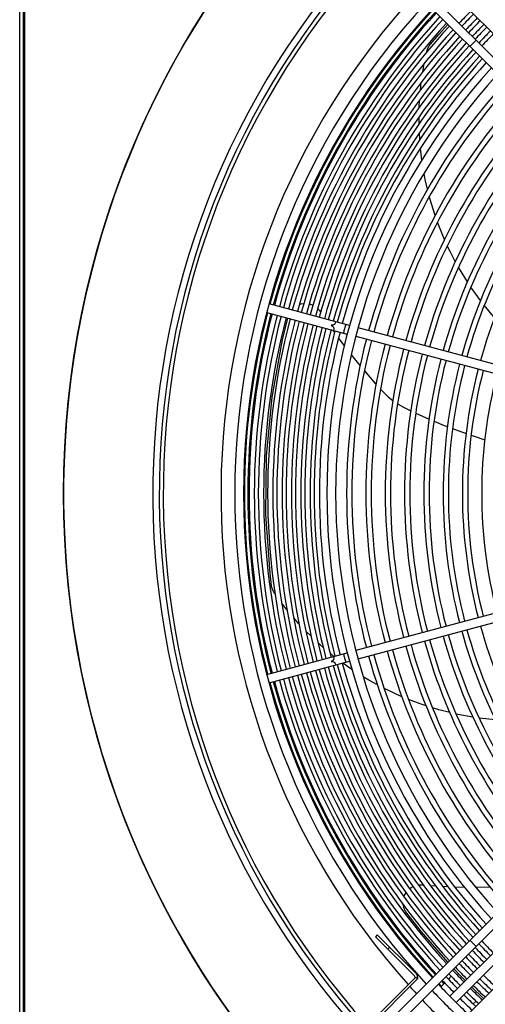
# Model space of a CAD drawing. Header units: centimetres. Extents: x -92429 to 178773, y 2337 to 428125.
# Tile 48 of 138: x 162318 to 162343, y 9139 to 9191. Entities that reach past the tile are written whole.
import ezdxf

# ---------------------------------------------------------------- set-up
doc = ezdxf.new("R2010")
doc.units = ezdxf.units.CM
doc.header["$LTSCALE"] = 50
doc.layers.add('WL_urządzenia', color=1, linetype='Continuous')

msp = doc.modelspace()

# ---------------------------------------------------------------- linework, layer by layer
at = {"layer": 'WL_urządzenia', "color": 1, "linetype": 'Continuous'}
for p, q in [((162318.156, 9117.678, 2170), (162318.156, 9215.013, 2170)), ((162318.434, 9117.678, 2170), (162318.434, 9215.013, 2170)), ((162318.341, 9214.921, 2170), (162318.341, 9117.771, 2170)), ((162338.286, 9194.237, 2170), (162362.252, 9170.271, 2170)), ((162361.987, 9169.881, 2170), (162337.959, 9193.909, 2170)), ((162340.876, 9192.893, 2170), (162343.99, 9189.779, 2170)), ((162340.286, 9190.563, 2170), (162340.768, 9191.099, 2170)), ((162339.784, 9189.972, 2170), (162339.846, 9190.054, 2170)), ((162339.846, 9190.054, 2170), (162340.286, 9190.563, 2170)), ((162341.934, 9189.934, 2170), (162342.262, 9190.262, 2170)), ((162339.642, 9189.632, 2170), (162339.649, 9189.663, 2170)), ((162339.649, 9189.663, 2170), (162339.696, 9189.811, 2170)), ((162339.696, 9189.811, 2170), (162339.784, 9189.972, 2170)), ((162339.442, 9188.603, 2170), (162339.518, 9189.041, 2170)), ((162339.318, 9187.635, 2170), (162339.363, 9188.048, 2170)), ((162339.256, 9186.72, 2170), (162339.276, 9187.11, 2170)), ((162339.244, 9186.068, 2170), (162339.245, 9186.222, 2170)), ((162339.246, 9185.85, 2170), (162339.244, 9186.068, 2170)), ((162339.282, 9185.022, 2170), (162339.262, 9185.376, 2170)), ((162339.395, 9183.942, 2170), (162339.32, 9184.569, 2170)), ((162339.574, 9182.908, 2170), (162339.509, 9183.239, 2170)), ((162339.688, 9182.398, 2170), (162339.574, 9182.908, 2170)), ((162339.813, 9181.917, 2170), (162339.788, 9182.01, 2170)), ((162340.091, 9181.018, 2170), (162339.813, 9181.917, 2170)), ((162340.458, 9180.048, 2170), (162340.218, 9180.661, 2170)), ((162340.586, 9179.749, 2170), (162340.458, 9180.048, 2170)), ((162340.885, 9179.112, 2170), (162340.736, 9179.421, 2170)), ((162341.16, 9178.584, 2170), (162340.885, 9179.112, 2170)), ((162341.378, 9178.196, 2170), (162341.328, 9178.282, 2170)), ((162341.798, 9177.513, 2170), (162341.378, 9178.196, 2170)), ((162342.493, 9176.53, 2170), (162341.982, 9177.236, 2170)), ((162335.576, 9175.207, 2170), (162331.323, 9176.347, 2170)), ((162332.518, 9176.026, 2170), (162332.554, 9176.069, 2170)), ((162332.554, 9176.069, 2170), (162332.574, 9176.09, 2170)), ((162332.927, 9176.318, 2170), (162333.015, 9176.345, 2170)), ((162333.015, 9176.345, 2170), (162333.163, 9176.369, 2170)), ((162333.447, 9176.349, 2170), (162333.551, 9176.319, 2170)), ((162333.551, 9176.319, 2170), (162333.648, 9176.278, 2170)), ((162333.888, 9176.109, 2170), (162333.982, 9176.002, 2170)), ((162343.184, 9175.689, 2170), (162342.691, 9176.277, 2170)), ((162331.203, 9175.899, 2170), (162335.456, 9174.759, 2170)), ((162332.042, 9174.449, 2170), (162332.322, 9175.599, 2170)), ((162333.982, 9176.002, 2170), (162334.017, 9175.952, 2170)), ((162334.017, 9175.952, 2170), (162334.05, 9175.902, 2170)), ((162334.253, 9175.595, 2170), (162334.256, 9175.591, 2170)), ((162334.256, 9175.591, 2170), (162334.281, 9175.554, 2170)), ((162350.53, 9171.2, 2170), (162336.024, 9175.087, 2170)), ((162334.687, 9174.965, 2170), (162334.779, 9174.836, 2170)), ((162334.991, 9174.543, 2170), (162335.299, 9174.129, 2170)), ((162335.904, 9174.639, 2170), (162350.41, 9170.752, 2170)), ((162331.488, 9171.425, 2170), (162332.042, 9174.449, 2170)), ((162335.664, 9173.657, 2170), (162336.131, 9173.079, 2170)), ((162336.358, 9172.808, 2170), (162336.932, 9172.149, 2170)), ((162336.932, 9172.149, 2170), (162336.974, 9172.101, 2170)), ((162331.188, 9168.333, 2170), (162331.488, 9171.425, 2170)), ((162337.209, 9171.843, 2170), (162337.221, 9171.829, 2170)), ((162337.221, 9171.829, 2170), (162337.378, 9171.668, 2170)), ((162337.378, 9171.668, 2170), (162337.621, 9171.444, 2170)), ((162337.621, 9171.444, 2170), (162337.86, 9171.254, 2170)), ((162338.113, 9171.078, 2170), (162338.145, 9171.057, 2170)), ((162338.145, 9171.057, 2170), (162338.416, 9170.897, 2170)), ((162338.416, 9170.897, 2170), (162338.628, 9170.789, 2170)), ((162338.628, 9170.789, 2170), (162338.805, 9170.705, 2170)), ((162339.068, 9170.582, 2170), (162339.771, 9170.269, 2170)), ((162340.036, 9170.157, 2170), (162340.579, 9169.936, 2170)), ((162340.579, 9169.936, 2170), (162340.746, 9169.87, 2170)), ((162341.013, 9169.767, 2170), (162341.727, 9169.507, 2170)), ((162341.996, 9169.414, 2170), (162342.148, 9169.362, 2170)), ((162342.148, 9169.362, 2170), (162342.714, 9169.179, 2170)), ((162331.151, 9165.223, 2170), (162331.188, 9168.333, 2170)), ((162331.376, 9162.14, 2170), (162331.151, 9165.223, 2170)), ((162337.959, 9138.783, 2170), (162361.987, 9162.811, 2170)), ((162331.46, 9161.473, 2170), (162331.376, 9162.14, 2170)), ((162362.252, 9162.421, 2170), (162338.286, 9138.455, 2170)), ((162331.479, 9161.372, 2170), (162331.46, 9161.473, 2170)), ((162350.41, 9161.94, 2170), (162335.904, 9158.053, 2170)), ((162336.024, 9157.605, 2170), (162350.53, 9161.492, 2170)), ((162331.541, 9161.199, 2170), (162331.479, 9161.372, 2170)), ((162331.619, 9161.064, 2170), (162331.541, 9161.199, 2170)), ((162331.637, 9161.039, 2170), (162331.619, 9161.064, 2170)), ((162332.268, 9160.202, 2170), (162331.994, 9160.551, 2170)), ((162339.859, 9136.882, 2170), (162363.825, 9160.848, 2170)), ((162332.904, 9159.462, 2170), (162332.628, 9159.772, 2170)), ((162333.543, 9158.803, 2170), (162333.266, 9159.079, 2170)), ((162334.019, 9158.359, 2170), (162333.906, 9158.461, 2170)), ((162334.183, 9158.214, 2170), (162334.019, 9158.359, 2170)), ((162331.203, 9156.793, 2170), (162335.456, 9157.933, 2170)), ((162334.75, 9157.743, 2170), (162334.546, 9157.908, 2170)), ((162331.323, 9156.345, 2170), (162335.576, 9157.485, 2170)), ((162335.7, 9157.048, 2170), (162335.216, 9157.388, 2170)), ((162336.588, 9156.489, 2170), (162336.299, 9156.662, 2170)), ((162337.044, 9156.233, 2170), (162336.588, 9156.489, 2170)), ((162337.485, 9156.004, 2170), (162337.399, 9156.047, 2170)), ((162338.339, 9155.608, 2170), (162337.485, 9156.004, 2170)), ((162339.306, 9155.232, 2170), (162338.689, 9155.464, 2170)), ((162339.613, 9155.128, 2170), (162339.306, 9155.232, 2170)), ((162340.287, 9154.923, 2170), (162339.957, 9155.019, 2170)), ((162340.863, 9154.774, 2170), (162340.287, 9154.923, 2170)), ((162341.297, 9154.676, 2170), (162341.2, 9154.697, 2170)), ((162342.086, 9154.532, 2170), (162341.297, 9154.676, 2170)), ((162343.281, 9154.39, 2170), (162342.415, 9154.484, 2170)), ((162338.748, 9145.473, 2170), (162338.836, 9145.536, 2170)), ((162338.836, 9145.536, 2170), (162338.928, 9145.588, 2170)), ((162339.209, 9145.673, 2170), (162339.352, 9145.681, 2170)), ((162339.352, 9145.681, 2170), (162339.413, 9145.678, 2170)), ((162339.413, 9145.678, 2170), (162339.472, 9145.673, 2170)), ((162339.839, 9145.644, 2170), (162339.844, 9145.644, 2170)), ((162339.844, 9145.644, 2170), (162340.118, 9145.625, 2170)), ((162340.483, 9145.604, 2170), (162340.76, 9145.591, 2170)), ((162341.123, 9145.578, 2170), (162341.638, 9145.566, 2170)), ((162342.235, 9145.563, 2170), (162342.977, 9145.575, 2170)), ((162338.453, 9145.044, 2170), (162338.486, 9145.13, 2170)), ((162338.486, 9145.13, 2170), (162338.558, 9145.262, 2170)), ((162338.42, 9144.597, 2170), (162338.415, 9144.625, 2170)), ((162338.468, 9144.423, 2170), (162338.42, 9144.597, 2170)), ((162338.551, 9144.257, 2170), (162338.468, 9144.423, 2170)), ((162338.595, 9144.193, 2170), (162338.551, 9144.257, 2170)), ((162339.381, 9143.196, 2170), (162338.595, 9144.193, 2170)), ((162337.041, 9143.043, 2170), (162336.943, 9142.945, 2170)), ((162339.007, 9140.88, 2170), (162336.943, 9142.945, 2170)), ((162339.106, 9140.979, 2170), (162337.041, 9143.043, 2170)), ((162340.768, 9141.592, 2170), (162339.381, 9143.196, 2170)), ((162343.99, 9142.913, 2170), (162340.876, 9139.799, 2170)), ((162342.262, 9142.43, 2170), (162341.934, 9142.758, 2170)), ((162337.696, 9142.388, 2170), (162337.598, 9142.29, 2170)), ((162341.204, 9139.471, 2170), (162344.317, 9142.585, 2170)), ((162341.423, 9140.898, 2170), (162341.084, 9141.253, 2170)), ((162336.058, 9137.799, 2170), (162339.073, 9140.815, 2170)), ((162339.171, 9140.716, 2170), (162336.156, 9137.701, 2170)), ((162339.073, 9140.815, 2170), (162339.157, 9140.73, 2170)), ((162339.157, 9140.73, 2170), (162339.171, 9140.716, 2170)), ((162340.795, 9140.702, 2170), (162340.946, 9140.852, 2170)), ((162341.695, 9140.619, 2170), (162341.423, 9140.898, 2170)), ((162340.392, 9140.298, 2170), (162340.599, 9140.505, 2170)), ((162342.657, 9139.68, 2170), (162342.023, 9140.291, 2170)), ((162342.257, 9139.541, 2170), (162342.106, 9139.391, 2170))]:
    msp.add_line(p, q, dxfattribs=at)
for points in [[(162334.854, 9175.401, -0.407676), (162334.613, 9175.225, -0.407676), (162334.734, 9174.953)], [(162335.372, 9175.262, -0.037253), (162335.303, 9175.04, -0.037253), (162335.252, 9174.814)], [(162335.252, 9157.878, -0.037253), (162335.303, 9157.652, -0.037253), (162335.372, 9157.43)], [(162334.734, 9157.739, -0.407676), (162334.613, 9157.467, -0.407676), (162334.854, 9157.291)]]:
    msp.add_lwpolyline(points, format="xyb", dxfattribs=at)
msp.add_circle((162367.75, 9166.346, 2170), 47.277, dxfattribs=at)
for centre, radius, start, end in [((162367.75, 9166.346, 2170), 47.277, 229.4416, 220.5584), ((162367.75, 9166.346, 2170), 42.566, 227.9961, 222.0039), ((162367.75, 9166.346, 2170), 42.222, 228.0205, 221.9795), ((162367.75, 9166.346, 2170), 42.012, 228.0356, 221.9644), ((162367.75, 9166.346, 2170), 38.964, 137.3179, 221.7267), ((162367.75, 9166.346, 2170), 38.239, 137.3619, 222.6381), ((162367.75, 9166.346, 2170), 37.775, 137.3909, 222.6091), ((162367.75, 9166.346, 2170), 37.729, 137.3939, 164.6481), ((162367.75, 9166.346, 2170), 37.544, 137.4057, 164.6463), ((162367.75, 9166.346, 2170), 37.483, 137.4096, 164.6457), ((162367.75, 9166.346, 2170), 36.223, 135.3666, 136.7598), ((162367.75, 9166.346, 2170), 36.011, 135.3687, 136.7702), ((162367.75, 9166.346, 2170), 37.205, 137.4276, 164.6431), ((162367.75, 9166.346, 2170), 36.992, 137.4416, 164.641), ((162367.75, 9166.346, 2170), 36.714, 137.4601, 164.6383), ((162367.75, 9166.346, 2170), 35.732, 135.3716, 136.784), ((162367.75, 9166.346, 2170), 35.52, 135.3738, 136.7947), ((162367.75, 9166.346, 2170), 35.242, 135.3768, 136.8088), ((162367.75, 9166.346, 2170), 36.501, 137.4744, 164.6362), ((162367.75, 9166.346, 2170), 36.223, 137.4935, 164.6334), ((162367.75, 9166.346, 2170), 36.011, 137.5082, 164.6313), ((162367.75, 9166.346, 2170), 35.029, 135.3791, 136.8198), ((162367.75, 9166.346, 2170), 34.751, 135.3821, 136.8344), ((162367.75, 9166.346, 2170), 34.538, 135.3845, 136.8457), ((162367.75, 9166.346, 2170), 35.732, 137.5277, 164.6284), ((162367.75, 9166.346, 2170), 35.52, 137.5429, 164.6262), ((162367.75, 9166.346, 2170), 35.242, 137.5629, 164.6232), ((162367.75, 9166.346, 2170), 35.029, 137.5785, 164.6209), ((162367.75, 9166.346, 2170), 34.751, 137.5992, 164.6179), ((162367.75, 9166.346, 2170), 34.538, 137.6152, 164.6155), ((162367.75, 9166.346, 2170), 34.26, 137.6364, 164.6124), ((162367.75, 9166.346, 2170), 34.048, 137.6529, 164.61), ((162367.75, 9166.346, 2170), 33.769, 137.6748, 164.6068), ((162367.75, 9166.346, 2170), 33.372, 137.7066, 222.2934), ((162367.75, 9166.346, 2170), 32.908, 137.7448, 222.2552), ((162367.75, 9166.346, 2170), 32.329, 137.794, 164.5893), ((162367.75, 9166.346, 2170), 32.051, 137.8183, 164.5857), ((162367.75, 9166.346, 2170), 31.31, 137.8851, 164.5759), ((162367.75, 9166.346, 2170), 31.032, 137.9109, 164.5721), ((162367.75, 9166.346, 2170), 30.291, 137.9822, 164.5616), ((162367.75, 9166.346, 2170), 30.013, 138.0099, 164.5576), ((162367.75, 9166.346, 2170), 29.272, 138.0861, 164.5464), ((162367.75, 9166.346, 2170), 28.994, 138.1157, 164.542), ((162367.75, 9166.346, 2170), 28.253, 138.1975, 164.53), ((162367.75, 9166.346, 2170), 27.975, 138.2293, 164.5253), ((162367.75, 9166.346, 2170), 27.234, 138.3173, 164.5124), ((162367.75, 9166.346, 2170), 26.956, 138.3516, 164.5074), ((162367.75, 9166.346, 2170), 26.215, 138.4464, 164.4935), ((162367.75, 9166.346, 2170), 37.729, 165.3519, 194.6481), ((162367.75, 9166.346, 2170), 37.544, 165.3537, 194.6463), ((162367.75, 9166.346, 2170), 37.483, 165.3543, 194.6457), ((162367.75, 9166.346, 2170), 37.205, 165.3569, 194.6431), ((162367.75, 9166.346, 2170), 36.992, 165.359, 194.641), ((162367.75, 9166.346, 2170), 36.714, 165.3617, 194.6383), ((162367.75, 9166.346, 2170), 36.501, 165.3638, 194.6362), ((162367.75, 9166.346, 2170), 36.223, 165.3666, 194.6334), ((162367.75, 9166.346, 2170), 36.011, 165.3687, 194.6313), ((162367.75, 9166.346, 2170), 35.732, 165.3716, 194.6284), ((162367.75, 9166.346, 2170), 35.52, 165.3738, 194.6262), ((162367.75, 9166.346, 2170), 35.242, 165.3768, 194.6232), ((162367.75, 9166.346, 2170), 35.029, 165.3791, 194.6209), ((162367.75, 9166.346, 2170), 34.751, 165.3821, 194.6179), ((162367.75, 9166.346, 2170), 34.538, 165.3845, 194.6155), ((162367.75, 9166.346, 2170), 34.26, 165.3876, 194.6124), ((162367.75, 9166.346, 2170), 34.048, 165.39, 194.61), ((162367.75, 9166.346, 2170), 33.769, 165.3932, 194.6068), ((162367.75, 9166.346, 2170), 32.329, 165.4107, 194.5893), ((162367.75, 9166.346, 2170), 32.051, 165.4143, 194.5857), ((162367.75, 9166.346, 2170), 31.31, 165.4241, 194.5759), ((162367.75, 9166.346, 2170), 31.032, 165.4279, 194.5721), ((162367.75, 9166.346, 2170), 30.291, 165.4384, 194.5616), ((162367.75, 9166.346, 2170), 30.013, 165.4424, 194.5576), ((162367.75, 9166.346, 2170), 29.272, 165.4536, 194.5464), ((162367.75, 9166.346, 2170), 28.994, 165.458, 194.542), ((162367.75, 9166.346, 2170), 28.253, 165.47, 194.53), ((162367.75, 9166.346, 2170), 27.975, 165.4747, 194.5253), ((162367.75, 9166.346, 2170), 27.234, 165.4876, 194.5124), ((162367.75, 9166.346, 2170), 26.956, 165.4926, 194.5074), ((162367.75, 9166.346, 2170), 26.215, 165.5065, 194.4935), ((162367.75, 9166.346, 2170), 25.937, 165.512, 194.488), ((162367.75, 9166.346, 2170), 25.196, 165.527, 194.473), ((162367.75, 9166.346, 2170), 27.975, 195.4747, 221.7707), ((162367.75, 9166.346, 2170), 27.234, 195.4876, 221.6827), ((162367.75, 9166.346, 2170), 26.956, 195.4926, 221.6484), ((162367.75, 9166.346, 2170), 26.215, 195.5065, 221.5536), ((162367.75, 9166.346, 2170), 30.013, 195.4424, 221.9901), ((162367.75, 9166.346, 2170), 29.272, 195.4536, 221.9139), ((162367.75, 9166.346, 2170), 28.994, 195.458, 221.8843), ((162367.75, 9166.346, 2170), 28.253, 195.47, 221.8025), ((162367.75, 9166.346, 2170), 32.051, 195.4143, 222.1817), ((162367.75, 9166.346, 2170), 31.31, 195.4241, 222.1149), ((162367.75, 9166.346, 2170), 31.032, 195.4279, 222.0891), ((162367.75, 9166.346, 2170), 30.291, 195.4384, 222.0178), ((162367.75, 9166.346, 2170), 34.048, 195.39, 222.3471), ((162367.75, 9166.346, 2170), 33.769, 195.3932, 222.3252), ((162367.75, 9166.346, 2170), 32.329, 195.4107, 222.206), ((162367.75, 9166.346, 2170), 36.011, 195.3687, 222.4918), ((162367.75, 9166.346, 2170), 35.732, 195.3716, 222.4723), ((162367.75, 9166.346, 2170), 35.52, 195.3738, 222.4571), ((162367.75, 9166.346, 2170), 35.242, 195.3768, 222.4371), ((162367.75, 9166.346, 2170), 35.029, 195.3791, 222.4215), ((162367.75, 9166.346, 2170), 34.751, 195.3821, 222.4008), ((162367.75, 9166.346, 2170), 34.538, 195.3845, 222.3848), ((162367.75, 9166.346, 2170), 34.26, 195.3876, 222.3636), ((162367.75, 9166.346, 2170), 37.729, 195.3519, 222.6061), ((162367.75, 9166.346, 2170), 37.544, 195.3537, 222.5943), ((162367.75, 9166.346, 2170), 37.483, 195.3543, 222.5904), ((162367.75, 9166.346, 2170), 37.205, 195.3569, 222.5724), ((162367.75, 9166.346, 2170), 36.992, 195.359, 222.5584), ((162367.75, 9166.346, 2170), 36.714, 195.3617, 222.5399), ((162367.75, 9166.346, 2170), 36.501, 195.3638, 222.5256), ((162367.75, 9166.346, 2170), 36.223, 195.3666, 222.5065), ((162367.75, 9166.346, 2170), 35.029, 223.1802, 224.6209), ((162367.75, 9166.346, 2170), 34.751, 223.1656, 224.6179), ((162367.75, 9166.346, 2170), 34.538, 223.1543, 224.6155), ((162367.75, 9166.346, 2170), 35.732, 223.216, 224.6284), ((162367.75, 9166.346, 2170), 35.52, 223.2053, 224.6262), ((162367.75, 9166.346, 2170), 35.242, 223.1912, 224.6232), ((162367.75, 9166.346, 2170), 36.501, 223.2536, 224.6362), ((162367.75, 9166.346, 2170), 36.223, 223.2402, 224.6334), ((162367.75, 9166.346, 2170), 36.011, 223.2298, 224.6313), ((162338.942, 9140.815, 2170), 0.0927, 315, 45), ((162338.942, 9140.815, 2170), 0.232, 338.5782, 45), ((162367.75, 9166.346, 2170), 37.205, 223.2866, 224.6431), ((162367.75, 9166.346, 2170), 36.992, 223.2768, 224.641), ((162367.75, 9166.346, 2170), 36.714, 223.2637, 224.6383), ((162367.75, 9166.346, 2170), 36.011, 225.3687, 226.7702), ((162367.75, 9166.346, 2170), 35.732, 225.3716, 226.784), ((162367.75, 9166.346, 2170), 38.964, 221.9315, 222.6821), ((162367.75, 9166.346, 2170), 37.775, 223.3125, 226.6875), ((162367.75, 9166.346, 2170), 37.729, 223.3104, 223.5921), ((162367.75, 9166.346, 2170), 37.544, 223.3021, 223.5851), ((162367.75, 9166.346, 2170), 37.483, 223.2993, 224.6457), ((162367.75, 9166.346, 2170), 36.714, 225.3617, 226.7363), ((162367.75, 9166.346, 2170), 36.501, 225.3638, 226.7464), ((162367.75, 9166.346, 2170), 36.223, 225.3666, 226.7598), ((162367.75, 9166.346, 2170), 38.239, 223.333, 226.667), ((162367.75, 9166.346, 2170), 37.483, 225.3543, 226.7007), ((162367.75, 9166.346, 2170), 37.205, 225.3569, 226.7134), ((162367.75, 9166.346, 2170), 36.992, 225.359, 226.7232), ((162367.75, 9166.346, 2170), 38.964, 223.364, 226.636)]:
    msp.add_arc(centre, radius, start, end, dxfattribs=at)

doc.saveas('drawing.dxf')
